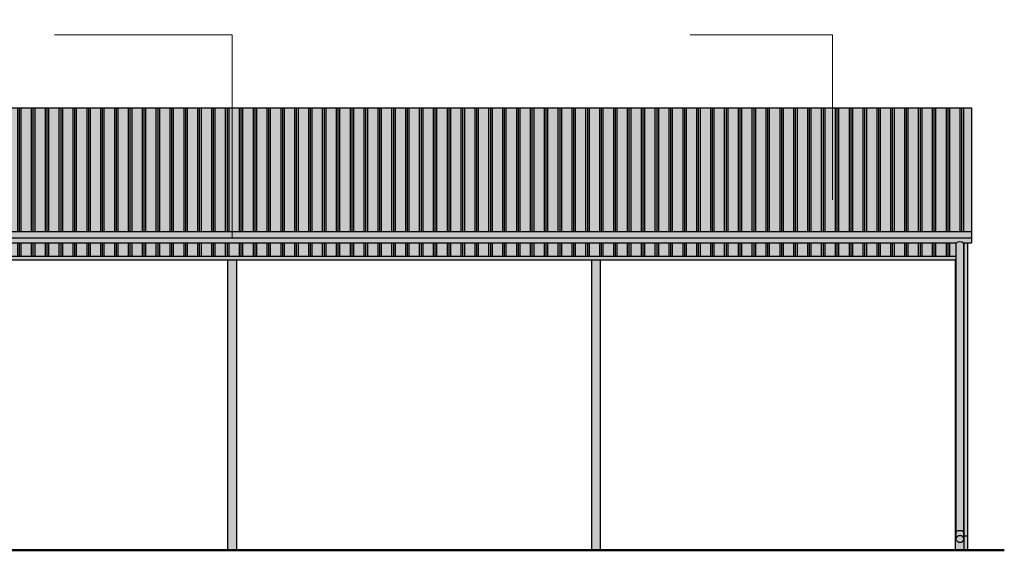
# Model space of a CAD drawing. Header units: centimetres. Extents: x 42630 to 130002, y 15 to 29179.
# Tile 79 of 165: x 51281 to 52634, y 3119 to 3847. Entities that reach past the tile are written whole.
import ezdxf

# ---------------------------------------------------------------- set-up
doc = ezdxf.new("R2010")
doc.units = ezdxf.units.CM
doc.header["$LTSCALE"] = 0.01
doc.layers.get('0').update_dxf_attribs({"color": 253})
for name, color, linetype in [('A-ELEWACJE', 253, 'Continuous'), ('A-Elewacje_wypełnienia', 253, 'Continuous'), ('A-OPISY', 253, 'Continuous')]:
    doc.layers.add(name, color=color, linetype=linetype)

# ---------------------------------------------------------------- blocks, each defined once
blk = doc.blocks.new('A$7E87C121A38CF')
blk.add_lwpolyline([(-36.1, 119, -0.352544), (-26.1, 119), (-26.1, -287.9, -1), (-36.1, -287.9)], format="xyb", close=True)
blk.add_lwpolyline([(-36.1, -277.6, -0.3223), (-26.1, -277.6)], format="xyb")
blk.add_circle((-31.1, -287.9), 5)

msp = doc.modelspace()

# ---------------------------------------------------------------- hatches: boundary and pattern name
at = {"layer": 'A-Elewacje_wypełnienia'}
h = msp.add_hatch(dxfattribs=at)
h.set_pattern_fill('GLASS_FLAT', color=256, scale=3, angle=90)
h.set_pattern_definition([(90, (0, 1000), (-19.05, -3e-15), []), (90, (-2.381, 1000), (-19.05, -3e-15), []), (90, (-4.762, 1000), (-19.05, -3e-15), [])])
h.paths.add_polyline_path([(52588.82, 3555.99), (52588.82, 3726.406), (49556.82, 3726.406), (49556.82, 3555.99)])
at = {"layer": 'A-Elewacje_wypełnienia', "true_color": 0x383e42}
h = msp.add_hatch(color=250, dxfattribs=at)
h.dxf.hatch_style = 1
h.paths.add_polyline_path([(52588.82, 3541.126), (52588.82, 3726.406), (49556.82, 3726.406), (49556.82, 3541.126)])
h = msp.add_hatch(color=250, dxfattribs=at)
h.dxf.hatch_style = 1
h.paths.add_polyline_path([(52583.82, 3543.529), (51083.82, 3543.529), (51083.82, 3517.625), (52583.82, 3517.625)])
at = {"layer": 'A-Elewacje_wypełnienia'}
h = msp.add_hatch(dxfattribs=at)
h.set_pattern_fill('GLASS_FLAT', color=256, scale=3, angle=90)
h.set_pattern_definition([(90, (0, 100), (-19.05, -3e-15), []), (90, (-2.381, 100), (-19.05, -3e-15), []), (90, (-4.762, 100), (-19.05, -3e-15), [])])
h.paths.add_polyline_path([(52567.82, 3541.126), (51083.82, 3541.126), (51083.82, 3523.625), (52567.82, 3523.625)])
at = {"layer": 'A-Elewacje_wypełnienia', "true_color": 0x383e42}
h = msp.add_hatch(color=250, dxfattribs=at)
h.dxf.hatch_style = 1
h.paths.add_polyline_path([(51578.82, 3517.625), (51566.82, 3517.625), (51566.82, 3118.769), (51578.82, 3118.769)])
h = msp.add_hatch(color=250, dxfattribs=at)
h.dxf.hatch_style = 1
h.paths.add_polyline_path([(52078.82, 3517.625), (52066.82, 3517.625), (52066.82, 3118.769), (52078.82, 3118.769)])
h = msp.add_hatch(color=250, dxfattribs=at)
h.dxf.hatch_style = 1
h.paths.add_polyline_path([(52583.82, 3517.625), (52566.82, 3517.625), (52566.82, 3138.769), (52566.82, 3118.769), (52578.82, 3118.769), (52578.82, 3138.769), (52583.82, 3138.769)])
at = {"layer": 'A-Elewacje_wypełnienia', "true_color": 0x383e42, "transparency": 33554636}
h = msp.add_hatch(color=250, dxfattribs=at)
h.dxf.hatch_style = 1
h.paths.add_polyline_path([(52583.82, 3118.769), (52583.82, 3138.769), (52578.82, 3138.769), (52578.82, 3118.769)])

# ---------------------------------------------------------------- linework, layer by layer
at = {"layer": 'A-ELEWACJE'}
for p, q in [((52588.82, 3555.99), (49556.82, 3555.99)), ((52578.82, 3118.769), (52578.82, 3541.126)), ((52583.82, 3118.769), (52583.82, 3541.126)), ((51083.82, 3522.625), (52567.82, 3522.625)), ((51083.82, 3517.625), (52567.82, 3517.625)), ((51566.82, 3118.769), (51566.82, 3517.625)), ((51578.82, 3118.769), (51578.82, 3517.625)), ((52066.82, 3118.769), (52066.82, 3517.625)), ((52078.82, 3118.769), (52078.82, 3517.625)), ((52566.82, 3118.769), (52566.82, 3517.625)), ((52577.82, 3517.625), (52578.82, 3517.625))]:
    msp.add_line(p, q, dxfattribs=at)
at = {"layer": 'A-ELEWACJE', "color": 1, "lineweight": 50}
msp.add_line((49300.617, 3118.769), (52633.82, 3118.769), dxfattribs=at)
at = {"layer": 'A-ELEWACJE'}
msp.add_lwpolyline([(49556.82, 3726.406), (52588.82, 3726.406), (52588.82, 3547.376), (49556.82, 3547.376)], close=True, dxfattribs=at)
for points in [[(52588.82, 3549.779), (52588.82, 3541.126)], [(51056.875, 3541.126), (52567.82, 3541.126)], [(52577.82, 3541.126), (52588.82, 3541.126)], [(52578.82, 3138.769), (52583.82, 3138.769)]]:
    msp.add_lwpolyline(points, dxfattribs=at)
at = {"layer": 'A-OPISY', "lineweight": 0}
for points in [[(51572.727, 3547.187), (51572.727, 3826.406), (51328.385, 3826.406)], [(52397.74, 3600.149), (52397.74, 3826.406), (52202.126, 3826.406)]]:
    msp.add_lwpolyline(points, dxfattribs=at)

# ---------------------------------------------------------------- block references
at = {"layer": 'A-ELEWACJE'}
msp.add_blockref('A$7E87C121A38CF', (52603.927, 3422.15), dxfattribs=at)

doc.saveas('drawing.dxf')
